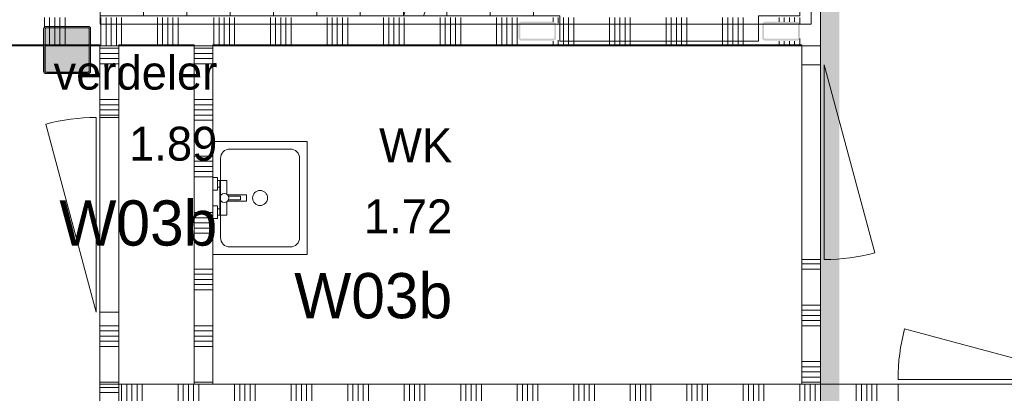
# Model space of a CAD drawing. Header units: millimetres. Extents: x -850 to 154668, y -25041 to 71030.
# Tile 53 of 211: x 45359 to 50585, y 19441 to 21424. Entities that reach past the tile are written whole.
import ezdxf
from ezdxf.enums import TextEntityAlignment as Align

# ---------------------------------------------------------------- set-up
doc = ezdxf.new("R2010")
doc.units = ezdxf.units.MM
doc.header["$MEASUREMENT"] = 0
doc.linetypes.add('_ .', pattern=[380, 180, -100, 0, -100])
doc.linetypes.add('B0701', pattern=[234.119993, 155.999994, -78.119999])
for name, color, linetype in [('74 Sanitair', 7, 'Continuous'), ('Info Wandafwerking aanduiding', 7, 'Continuous'), ('Info Wandafwerking aanduiding Doorsnede-arcering', 7, 'Continuous'), ('New_22 NC Binnenwanden', 7, 'Continuous'), ('New_22 NC Binnenwanden Deuren', 7, 'Continuous'), ('New_22 NC Binnenwanden Doorsnede-arcering', 7, 'Continuous'), ('New_23 Vloeren', 7, 'Continuous'), ('New_24 Trappen', 7, 'Continuous'), ('New_Z Ruimtefuncties', 7, 'Continuous'), ('New_Z Ruimtefuncties Zone omranding', 7, 'Continuous'), ('New_Z Ruimtefuncties Zone tekst', 7, 'Continuous'), ('S-COLS-____-OTLN.RVT S', 7, 'Continuous'), ('S-COLS-____-OTLN.RVT S 2D arcering', 7, 'Continuous'), ('S-COLS-____-OTLN.RVT S Doorsnede-arcering', 7, 'Continuous')]:
    doc.layers.add(name, color=color, linetype=linetype)
doc.styles.add('GENERATED_STYLE_1', font='txt')
doc.styles.add('GENERATED_STYLE_2', font='txt')
doc.linetypes.add('Regenwater', pattern='A,0,[1,UO-721 _wandafwerkingen 1e verdieping_2022-06-211.Shx,S=11.404762,R=0,X=0,Y=0.005006],-1499.5,0', length=1499.5)

# ---------------------------------------------------------------- blocks, each defined once
blk = doc.blocks.new('Slab_4_2', base_point=(42240, 24215))
at = {"layer": 'New_23 Vloeren', "color": 1, "linetype": 'Continuous', "lineweight": 0, "flags": 128}
blk.add_lwpolyline([(73125, 1975.4), (61760, 1975.4), (61760, 0), (45460.8, 0), (45460.8, 6520), (44275, 6520), (44275, 22415), (42240, 22415), (42240, 24215), (45785, 24215), (45785, 24035), (45785.9, 24035), (45785.9, 22795.4), (45875.9, 22795.4), (45875.9, 22645), (45785.9, 22645), (45785.9, 21400), (49560, 21400), (49560, 23250, 0.378329), (48662.8, 24261.4), (47275.4, 24261.4), (47275.4, 26285)], format="xyb", dxfattribs=at)
blk = doc.blocks.new('Stair_6_2')
at = {"layer": 'New_24 Trappen', "color": 7, "linetype": 'B0701', "lineweight": 0}
for p, q in [((48225.9, 23995), (48225.9, 24130)), ((48225.9, 24130), (49119.6, 24130)), ((49119.6, 24130), (49119.6, 23995)), ((45785.9, 22795.4), (45785.9, 23995)), ((45785.9, 23995), (46015.9, 23995)), ((46015.9, 22795.4), (46015.9, 23995)), ((46015.9, 23995), (46245.9, 23995)), ((46015.9, 23995), (46015.9, 22795.4)), ((46245.9, 22795.5), (46245.9, 23995)), ((46245.9, 23995), (46475.9, 23995)), ((46245.9, 23995), (46245.9, 22795.5)), ((46475.9, 22795.5), (46475.9, 23995)), ((46475.9, 23995), (46705.9, 23995)), ((46475.9, 23995), (46475.9, 22795.5)), ((46705.9, 22795.5), (46705.9, 23995)), ((46705.9, 23995), (46935.9, 23995)), ((46705.9, 23995), (46705.9, 22795.5)), ((46935.9, 22795.5), (46935.9, 23995)), ((46935.9, 23995), (47165.9, 23995)), ((46935.9, 23995), (46935.9, 22795.5)), ((47165.9, 22795.5), (47165.9, 23995)), ((47165.9, 23995), (47395.9, 23995)), ((47165.9, 23995), (47165.9, 22795.5)), ((47395.9, 22795.5), (47395.9, 23995)), ((47395.9, 23995), (47625.9, 23995)), ((47395.9, 23995), (47395.9, 22795.5)), ((47625.9, 22795.5), (47625.9, 23995)), ((47625.9, 23995), (47855.9, 23995)), ((47625.9, 23995), (47625.9, 22795.5)), ((47855.9, 22795.5), (47855.9, 23995)), ((47855.9, 23995), (48085.9, 23995)), ((47855.9, 23995), (47855.9, 22795.5)), ((48085.9, 22795.5), (48085.9, 23995)), ((48085.9, 23995), (48225.9, 23995)), ((48085.9, 23995), (48085.9, 22795.5)), ((46035.9, 23645.5), (45785.9, 23395.4)), ((46015.9, 23395.4), (45785.9, 23395.4)), ((45785.9, 23395.4), (46035.9, 23145.5)), ((48085.9, 23395.5), (46015.9, 23395.4)), ((48825.9, 23395.5), (48085.9, 23395.5)), ((48825.9, 22045), (48825.9, 23395.5)), ((49500, 23215), (49500, 21445)), ((46015.9, 22795.4), (45785.9, 22795.4)), ((46245.9, 22795.5), (46015.9, 22795.4)), ((46475.9, 22795.5), (46245.9, 22795.5)), ((46705.9, 22795.5), (46475.9, 22795.5)), ((46935.9, 22795.5), (46705.9, 22795.5)), ((47165.9, 22795.5), (46935.9, 22795.5)), ((47395.9, 22795.5), (47165.9, 22795.5)), ((47625.9, 22795.5), (47395.9, 22795.5)), ((47855.9, 22795.5), (47625.9, 22795.5)), ((48085.9, 22795.5), (47855.9, 22795.5)), ((48225.9, 22795.5), (48085.9, 22795.5)), ((48225.9, 22645), (48225.9, 22795.5)), ((47395.9, 21445), (47855.9, 22645)), ((47503, 21445), (47963, 22645)), ((47963, 22645), (48085.9, 22645)), ((48085.9, 22645), (48085.9, 21445)), ((48085.9, 21445), (48085.9, 22645)), ((48085.9, 22645), (48225.9, 22645)), ((47855.9, 22365.6), (47855.9, 21445)), ((47855.9, 21445), (47855.9, 22365.6)), ((47733, 22045), (48085.9, 22045)), ((48085.9, 22045), (48825.9, 22045)), ((47625.9, 21765.6), (47625.9, 21445)), ((47625.9, 21445), (47625.9, 21765.6)), ((47625.9, 21445), (47503, 21445)), ((47855.9, 21445), (47625.9, 21445)), ((48085.9, 21445), (47855.9, 21445)), ((48225.8, 21445), (48085.9, 21445)), ((48225.8, 21310), (48225.8, 21445)), ((49500, 21445), (49280, 21445)), ((49280, 21445), (49280, 21310)), ((49280, 21310), (48225.8, 21310))]:
    blk.add_line(p, q, dxfattribs=at)
at = {"layer": 'New_24 Trappen', "color": 7, "linetype": 'Continuous', "lineweight": 0}
for p, q in [((45785.9, 21445), (45785.9, 22645)), ((45785.9, 22645), (47855.9, 22645)), ((45785.9, 21445), (45785.9, 22645)), ((45785.9, 22645), (46015.9, 22645)), ((46015.9, 22645), (46015.9, 21445)), ((46015.9, 21445), (46015.9, 22645)), ((46015.9, 22645), (46245.9, 22645)), ((46245.9, 22645), (46245.9, 21445)), ((46245.9, 21445), (46245.9, 22645)), ((46245.9, 22645), (46475.9, 22645)), ((46475.9, 22645), (46475.9, 21445)), ((46475.9, 21445), (46475.9, 22645)), ((46475.9, 22645), (46705.9, 22645)), ((46705.9, 22645), (46705.9, 21445)), ((46705.9, 21445), (46705.9, 22645)), ((46705.9, 22645), (46935.9, 22645)), ((46935.9, 22645), (46935.9, 21445)), ((46935.9, 21445), (46935.9, 22645)), ((46935.9, 22645), (47165.9, 22645)), ((47165.9, 22645), (47165.9, 21445)), ((47165.9, 21445), (47165.9, 22645)), ((47165.9, 22645), (47395.9, 22645)), ((47395.9, 22645), (47395.9, 21445)), ((47395.9, 21445), (47395.9, 22645)), ((47395.9, 22645), (47625.9, 22645)), ((47625.9, 22645), (47625.9, 22045)), ((47625.9, 22045), (47625.9, 22645)), ((47625.9, 22645), (47855.9, 22645)), ((47625.9, 22045), (47375.9, 22295)), ((45785.9, 22045), (46015.9, 22045)), ((46015.9, 22045), (47625.9, 22045)), ((47375.9, 21795), (47625.9, 22045)), ((47395.9, 21445), (45785.9, 21445)), ((46015.9, 21445), (45785.9, 21445)), ((46245.9, 21445), (46015.9, 21445)), ((46475.9, 21445), (46245.9, 21445)), ((46705.9, 21445), (46475.9, 21445)), ((46935.9, 21445), (46705.9, 21445)), ((47165.9, 21445), (46935.9, 21445)), ((47395.9, 21445), (47165.9, 21445))]:
    blk.add_line(p, q, dxfattribs=at)
at = {"layer": 'New_24 Trappen', "color": 7, "linetype": 'B0701', "lineweight": 0}
for centre, radius, start, end in [((48510.1, 23215), 989.9, 0, 51.9947), ((47733, 22045), 75, 89.9976, 269.9976), ((47733, 22045), 75, 269.9976, 89.9976)]:
    blk.add_arc(centre, radius, start, end, dxfattribs=at)
at = {"layer": 'New_24 Trappen', "color": 7, "linetype": 'Continuous', "lineweight": 0}
for start, end in [(89.9976, 269.9976), (269.9976, 89.9976)]:
    blk.add_arc((45785.9, 22045), 75, start, end, dxfattribs=at)
blk = doc.blocks.new('Stair_9_2')
at = {"layer": 'New_24 Trappen', "color": 7, "linetype": 'Continuous', "lineweight": 0}
for p, q in [((48225.9, 23995), (48225.8, 24130)), ((48225.8, 24130), (48876.4, 24130)), ((48225.9, 23995), (48225.8, 24130)), ((48225.8, 24130), (48876.4, 24130)), ((48876.4, 24130), (48876.4, 23995)), ((48876.4, 24130), (48876.4, 23995)), ((45785.9, 22795.6), (45785.9, 23995.1)), ((45785.9, 23995.1), (48085.9, 23995)), ((45785.9, 22795.6), (45785.9, 23995.1)), ((45785.9, 23995.1), (46015.9, 23995.1)), ((46015.9, 22795.6), (46015.9, 23995.1)), ((46015.9, 23995.1), (46245.9, 23995.1)), ((46015.9, 23995.1), (46015.9, 22795.6)), ((46245.9, 22795.5), (46245.9, 23995.1)), ((46245.9, 23995.1), (46475.9, 23995.1)), ((46245.9, 23995.1), (46245.9, 22795.5)), ((46475.9, 22795.5), (46475.9, 23995.1)), ((46475.9, 23995.1), (46705.9, 23995.1)), ((46475.9, 23995.1), (46475.9, 22795.5)), ((46705.9, 22795.5), (46705.9, 23995.1)), ((46705.9, 23995.1), (46935.9, 23995.1)), ((46705.9, 23995.1), (46705.9, 22795.5)), ((46935.9, 22795.5), (46935.9, 23995.1)), ((46935.9, 23995.1), (47165.9, 23995.1)), ((46935.9, 23995.1), (46935.9, 22795.5)), ((47165.9, 22795.5), (47165.9, 23995.1)), ((47165.9, 23995.1), (47395.9, 23995)), ((47165.9, 23995.1), (47165.9, 22795.5)), ((47395.9, 22795.5), (47395.9, 23995)), ((47395.9, 23995), (47625.9, 23995)), ((47395.9, 23995), (47395.9, 22795.5)), ((47625.9, 22795.5), (47625.9, 23995)), ((47625.9, 23995), (47855.9, 23995)), ((47625.9, 23995), (47625.9, 22795.5)), ((47855.9, 22795.5), (47855.9, 23995)), ((47855.9, 23995), (48085.9, 23995)), ((47855.9, 23995), (47855.9, 22795.5)), ((48085.9, 23995), (48225.9, 23995)), ((48085.9, 23995), (48085.9, 22795.5)), ((48085.9, 22795.5), (48085.9, 23995)), ((48085.9, 23995), (48225.9, 23995)), ((48085.9, 23995), (48085.9, 22795.5)), ((48876.4, 23995), (49119.6, 23995)), ((48876.4, 23995), (49119.6, 23995)), ((46035.9, 23645.6), (45785.9, 23395.6)), ((46015.9, 23395.6), (45785.9, 23395.6)), ((45785.9, 23395.6), (46035.9, 23145.6)), ((48085.9, 23395.5), (46015.9, 23395.6)), ((48825.9, 23395.4), (48085.9, 23395.5)), ((48825.8, 22045), (48825.9, 23395.4)), ((49500, 23215), (49500, 21445)), ((49500, 23215), (49500, 21445)), ((48085.9, 22795.5), (45785.9, 22795.6)), ((46015.9, 22795.6), (45785.9, 22795.6)), ((46245.9, 22795.5), (46015.9, 22795.6)), ((46475.9, 22795.5), (46245.9, 22795.5)), ((46705.9, 22795.5), (46475.9, 22795.5)), ((46935.9, 22795.5), (46705.9, 22795.5)), ((47165.9, 22795.5), (46935.9, 22795.5)), ((47395.9, 22795.5), (47165.9, 22795.5)), ((47625.9, 22795.5), (47395.9, 22795.5)), ((47855.9, 22795.5), (47625.9, 22795.5)), ((48085.9, 22795.5), (47855.9, 22795.5)), ((48225.9, 22795.5), (48085.9, 22795.5)), ((48225.9, 22795.5), (48085.9, 22795.5)), ((48225.9, 22645), (48225.9, 22795.5)), ((48225.9, 22645), (48225.9, 22795.5)), ((45785.9, 21445), (45785.9, 22645)), ((45785.9, 22645), (48085.9, 22645)), ((45785.9, 21445), (45785.9, 22645)), ((45785.9, 22645), (46015.9, 22645)), ((46015.9, 22645), (46015.9, 21445)), ((46015.9, 21445), (46015.9, 22645)), ((46015.9, 22645), (46245.9, 22645)), ((46245.9, 22645), (46245.9, 21445)), ((46245.9, 21445), (46245.9, 22645)), ((46245.9, 22645), (46475.9, 22645)), ((46475.9, 22645), (46475.9, 21445)), ((46475.9, 21445), (46475.9, 22645)), ((46475.9, 22645), (46705.9, 22645)), ((46705.9, 22645), (46705.9, 21445)), ((46705.9, 21445), (46705.9, 22645)), ((46705.9, 22645), (46935.9, 22645)), ((46935.9, 22645), (46935.9, 21445)), ((46935.9, 21445), (46935.9, 22645)), ((46935.9, 22645), (47165.9, 22645)), ((47165.9, 22645), (47165.9, 21445)), ((47165.9, 21445), (47165.9, 22645)), ((47165.9, 22645), (47395.9, 22645)), ((47395.9, 22645), (47395.9, 21445)), ((47395.9, 21445), (47395.9, 22645)), ((47395.9, 22645), (47625.9, 22645)), ((47625.9, 22645), (47625.9, 21445)), ((47625.9, 21445), (47625.9, 22645)), ((47625.9, 22645), (47855.9, 22645)), ((47855.9, 22645), (47855.9, 21445)), ((47855.9, 21445), (47855.9, 22645)), ((47855.9, 22645), (48085.9, 22645)), ((48085.9, 22645), (48225.9, 22645)), ((48085.9, 21445), (48085.9, 22645)), ((48085.9, 22645), (48085.9, 21445)), ((48085.9, 21445), (48085.9, 22645)), ((48085.9, 22645), (48225.9, 22645)), ((45785.9, 22045), (46015.9, 22045)), ((46015.9, 22045), (48085.9, 22045)), ((48085.9, 22045), (48825.8, 22045)), ((48085.9, 21445), (45785.9, 21445)), ((46015.9, 21445), (45785.9, 21445)), ((46245.9, 21445), (46015.9, 21445)), ((46475.9, 21445), (46245.9, 21445)), ((46705.9, 21445), (46475.9, 21445)), ((46935.9, 21445), (46705.9, 21445)), ((47165.9, 21445), (46935.9, 21445)), ((47395.9, 21445), (47165.9, 21445)), ((47625.9, 21445), (47395.9, 21445)), ((47855.9, 21445), (47625.9, 21445)), ((48085.9, 21445), (47855.9, 21445)), ((48225.8, 21445), (48085.9, 21445)), ((48225.8, 21445), (48085.9, 21445)), ((48225.8, 21310), (48225.8, 21445)), ((48225.8, 21310), (48225.8, 21445)), ((49500, 21445), (49280, 21445)), ((49280, 21445), (49280, 21310)), ((49500, 21445), (49280, 21445)), ((49280, 21445), (49280, 21310)), ((49280, 21310), (48225.8, 21310)), ((49280, 21310), (48225.8, 21310))]:
    blk.add_line(p, q, dxfattribs=at)
for centre, radius, start, end in [((48510.1, 23215), 989.9, 0, 51.9947), ((48510.1, 23215), 989.9, 0, 51.9947), ((45785.9, 22045), 75, 89.9976, 269.9976), ((45785.9, 22045), 75, 269.9976, 89.9976)]:
    blk.add_arc(centre, radius, start, end, dxfattribs=at)
blk = doc.blocks.new('*X1271')
at = {"layer": 'New_22 NC Binnenwanden Doorsnede-arcering', "color": 254, "linetype": 'Continuous', "lineweight": 0, "true_color": 0xe9ebeb}
for p, q in [((45490.3, 21398.3), (45490.3, 21435)), ((45517.7, 21398.3), (45517.7, 21435)), ((45545.1, 21398.3), (45545.1, 21435)), ((45572.6, 21398.3), (45572.6, 21435)), ((45600, 21398.3), (45600, 21435)), ((45790.3, 21398.3), (45790.3, 21435)), ((45817.7, 21398.3), (45817.7, 21435)), ((45845.1, 21398.3), (45845.1, 21435)), ((45872.6, 21398.3), (45872.6, 21435)), ((45900, 21398.3), (45900, 21435)), ((46090.3, 21398.3), (46090.3, 21435)), ((46117.7, 21398.3), (46117.7, 21435)), ((46145.1, 21398.3), (46145.1, 21435)), ((46172.6, 21398.3), (46172.6, 21435)), ((46200, 21398.3), (46200, 21435)), ((46390.3, 21398.3), (46390.3, 21435)), ((46417.7, 21398.3), (46417.7, 21435)), ((46445.1, 21398.3), (46445.1, 21435)), ((46472.6, 21398.3), (46472.6, 21435)), ((46500, 21398.3), (46500, 21435)), ((46690.3, 21398.3), (46690.3, 21435)), ((46717.7, 21398.3), (46717.7, 21435)), ((46745.1, 21398.3), (46745.1, 21435)), ((46772.6, 21398.3), (46772.6, 21435)), ((46800, 21398.3), (46800, 21435)), ((46990.3, 21398.3), (46990.3, 21435)), ((47017.7, 21398.3), (47017.7, 21435)), ((47045.1, 21398.3), (47045.1, 21435)), ((47072.6, 21398.3), (47072.6, 21435)), ((47100, 21398.3), (47100, 21435)), ((47290.3, 21398.3), (47290.3, 21435)), ((47317.7, 21398.3), (47317.7, 21435)), ((47345.1, 21398.3), (47345.1, 21435)), ((47372.6, 21398.3), (47372.6, 21435)), ((47400, 21398.3), (47400, 21435)), ((47590.3, 21398.3), (47590.3, 21435)), ((47617.7, 21398.3), (47617.7, 21435)), ((47645.1, 21398.3), (47645.1, 21435)), ((47672.6, 21398.3), (47672.6, 21435)), ((47700, 21398.3), (47700, 21435)), ((47890.3, 21398.3), (47890.3, 21435)), ((47917.7, 21398.3), (47917.7, 21435)), ((47945.1, 21398.3), (47945.1, 21435)), ((47972.6, 21398.3), (47972.6, 21435)), ((48000, 21398.3), (48000, 21435)), ((48190.3, 21413), (48190.3, 21435)), ((48217.7, 21405), (48217.7, 21435)), ((48245.1, 21398.3), (48245.1, 21435)), ((48272.6, 21398.3), (48272.6, 21435)), ((48300, 21398.3), (48300, 21435)), ((48490.3, 21398.3), (48490.3, 21435)), ((48517.7, 21398.3), (48517.7, 21435)), ((48545.1, 21398.3), (48545.1, 21435)), ((48572.6, 21398.3), (48572.6, 21435)), ((48600, 21398.3), (48600, 21435)), ((48790.3, 21398.3), (48790.3, 21435)), ((48817.7, 21398.3), (48817.7, 21435)), ((48845.1, 21398.3), (48845.1, 21435)), ((48872.6, 21398.3), (48872.6, 21435)), ((48900, 21398.3), (48900, 21435)), ((49090.3, 21398.3), (49090.3, 21435)), ((49117.7, 21398.3), (49117.7, 21435)), ((49145.1, 21398.3), (49145.1, 21435)), ((49172.6, 21398.3), (49172.6, 21435)), ((49200, 21398.3), (49200, 21435)), ((49390.3, 21413), (49390.3, 21435)), ((49417.7, 21413), (49417.7, 21435)), ((49445.1, 21413), (49445.1, 21435)), ((49472.6, 21413), (49472.6, 21435)), ((49500, 21399.2), (49500, 21435)), ((45490.3, 21380.6), (45490.3, 21398.3)), ((45517.7, 21385), (45517.7, 21398.3)), ((45545.1, 21385), (45545.1, 21398.3)), ((45572.6, 21385), (45572.6, 21398.3)), ((45600, 21385), (45600, 21398.3)), ((45790.3, 21285), (45790.3, 21398.3)), ((45817.7, 21285), (45817.7, 21398.3)), ((45845.1, 21285), (45845.1, 21398.3)), ((45872.6, 21285), (45872.6, 21398.3)), ((45900, 21285), (45900, 21398.3)), ((46090.3, 21285), (46090.3, 21398.3)), ((46117.7, 21285), (46117.7, 21398.3)), ((46145.1, 21285), (46145.1, 21398.3)), ((46172.6, 21285), (46172.6, 21398.3)), ((46200, 21285), (46200, 21398.3)), ((46390.3, 21285), (46390.3, 21398.3)), ((46417.7, 21285), (46417.7, 21398.3)), ((46445.1, 21285), (46445.1, 21398.3)), ((46472.6, 21285), (46472.6, 21398.3)), ((46500, 21285), (46500, 21398.3)), ((46690.3, 21285), (46690.3, 21398.3)), ((46717.7, 21285), (46717.7, 21398.3)), ((46745.1, 21285), (46745.1, 21398.3)), ((46772.6, 21285), (46772.6, 21398.3)), ((46800, 21285), (46800, 21398.3)), ((46990.3, 21285), (46990.3, 21398.3)), ((47017.7, 21285), (47017.7, 21398.3)), ((47045.1, 21285), (47045.1, 21398.3)), ((47072.6, 21285), (47072.6, 21398.3)), ((47100, 21285), (47100, 21398.3)), ((47290.3, 21285), (47290.3, 21398.3)), ((47317.7, 21285), (47317.7, 21398.3)), ((47345.1, 21285), (47345.1, 21398.3)), ((47372.6, 21285), (47372.6, 21398.3)), ((47400, 21285), (47400, 21398.3)), ((47590.3, 21285), (47590.3, 21398.3)), ((47617.7, 21285), (47617.7, 21398.3)), ((47645.1, 21285), (47645.1, 21398.3)), ((47672.6, 21285), (47672.6, 21398.3)), ((47700, 21285), (47700, 21398.3)), ((47890.3, 21285), (47890.3, 21398.3)), ((47917.7, 21285), (47917.7, 21398.3)), ((47945.1, 21285), (47945.1, 21398.3)), ((47972.6, 21285), (47972.6, 21398.3)), ((48000, 21285), (48000, 21398.3)), ((48245.1, 21285), (48245.1, 21398.3)), ((48272.6, 21285), (48272.6, 21398.3)), ((48300, 21285), (48300, 21398.3)), ((48490.3, 21285), (48490.3, 21398.3)), ((48517.7, 21285), (48517.7, 21398.3)), ((48545.1, 21285), (48545.1, 21398.3)), ((48572.6, 21285), (48572.6, 21398.3)), ((48600, 21285), (48600, 21398.3)), ((48790.3, 21285), (48790.3, 21398.3)), ((48817.7, 21285), (48817.7, 21398.3)), ((48845.1, 21285), (48845.1, 21398.3)), ((48872.6, 21285), (48872.6, 21398.3)), ((48900, 21285), (48900, 21398.3)), ((49090.3, 21285), (49090.3, 21398.3)), ((49117.7, 21285), (49117.7, 21398.3)), ((49145.1, 21285), (49145.1, 21398.3)), ((49172.6, 21285), (49172.6, 21398.3)), ((49200, 21285), (49200, 21398.3)), ((49500, 21285), (49500, 21325)), ((48190.3, 21285), (48190.3, 21310)), ((48217.7, 21285), (48217.7, 21315)), ((49390.3, 21285), (49390.3, 21310)), ((49417.7, 21285), (49417.7, 21310)), ((49445.1, 21285), (49445.1, 21310)), ((49472.6, 21285), (49472.6, 21310))]:
    blk.add_line(p, q, dxfattribs=at)
blk = doc.blocks.new('*X1272')
at = {"layer": 'New_22 NC Binnenwanden Doorsnede-arcering', "color": 254, "linetype": 'Continuous', "lineweight": 0, "true_color": 0xe9ebeb}
for p, q in [((45517.7, 21285), (45517.7, 21377)), ((45545.1, 21285), (45545.1, 21377)), ((45572.6, 21285), (45572.6, 21377)), ((45600, 21285), (45600, 21377))]:
    blk.add_line(p, q, dxfattribs=at)
blk = doc.blocks.new('Wall_182_2', base_point=(43925, 21435))
at = {"layer": 'New_22 NC Binnenwanden', "color": 8, "linetype": 'Continuous', "lineweight": 0, "true_color": 0x778488, "flags": 128}
for points in [[(49610, 21285), (49610, 21435)], [(45319, 21285), (45485, 21285)], [(45493, 21285), (45727, 21285)], [(45735, 21285), (49610, 21285)]]:
    blk.add_lwpolyline(points, dxfattribs=at)
at = {"layer": 'New_22 NC Binnenwanden', "color": 8, "lineweight": 0, "true_color": 0x778488}
for name in ['*X1271', '*X1272']:
    blk.add_blockref(name, (0, 0), dxfattribs=at)
blk = doc.blocks.new('*X1469')
at = {"layer": 'New_22 NC Binnenwanden Doorsnede-arcering', "color": 254, "linetype": 'Continuous', "lineweight": 0, "true_color": 0xe9ebeb}
for p, q in [((46363, 21272.6), (46285, 21272.6)), ((46385, 21272.6), (46363, 21272.6)), ((46363, 21245.1), (46285, 21245.1)), ((46385, 21245.1), (46363, 21245.1)), ((46363, 21217.7), (46285, 21217.7)), ((46363, 21190.3), (46285, 21190.3)), ((46385, 21217.7), (46363, 21217.7)), ((46385, 21190.3), (46363, 21190.3)), ((46363, 21000), (46285, 21000)), ((46363, 20972.6), (46285, 20972.6)), ((46385, 21000), (46363, 21000)), ((46385, 20972.6), (46363, 20972.6)), ((46363, 20945.1), (46285, 20945.1)), ((46363, 20917.7), (46285, 20917.7)), ((46385, 20945.1), (46363, 20945.1)), ((46385, 20917.7), (46363, 20917.7)), ((46363, 20890.3), (46285, 20890.3)), ((46385, 20890.3), (46363, 20890.3)), ((46363, 20700), (46285, 20700)), ((46385, 20700), (46363, 20700)), ((46363, 20672.6), (46285, 20672.6)), ((46363, 20645.1), (46285, 20645.1)), ((46385, 20672.6), (46363, 20672.6)), ((46385, 20645.1), (46363, 20645.1)), ((46363, 20617.7), (46285, 20617.7)), ((46385, 20617.7), (46363, 20617.7)), ((46363, 20590.3), (46285, 20590.3)), ((46385, 20590.3), (46363, 20590.3)), ((46363, 20400), (46285, 20400)), ((46385, 20400), (46363, 20400)), ((46363, 20372.6), (46285, 20372.6)), ((46363, 20345.1), (46285, 20345.1)), ((46385, 20372.6), (46363, 20372.6)), ((46385, 20345.1), (46363, 20345.1)), ((46363, 20317.7), (46285, 20317.7)), ((46363, 20290.3), (46285, 20290.3)), ((46385, 20317.7), (46363, 20317.7)), ((46385, 20290.3), (46363, 20290.3)), ((46363, 20100), (46285, 20100)), ((46363, 20072.6), (46285, 20072.6)), ((46385, 20100), (46363, 20100)), ((46385, 20072.6), (46363, 20072.6)), ((46363, 20045.1), (46285, 20045.1)), ((46363, 20017.7), (46285, 20017.7)), ((46385, 20045.1), (46363, 20045.1)), ((46385, 20017.7), (46363, 20017.7)), ((46363, 19990.3), (46285, 19990.3)), ((46385, 19990.3), (46363, 19990.3)), ((46363, 19800), (46285, 19800)), ((46363, 19772.6), (46285, 19772.6)), ((46385, 19800), (46363, 19800)), ((46385, 19772.6), (46363, 19772.6)), ((46363, 19745.1), (46285, 19745.1)), ((46363, 19717.7), (46285, 19717.7)), ((46385, 19745.1), (46363, 19745.1)), ((46385, 19717.7), (46363, 19717.7)), ((46363, 19690.3), (46285, 19690.3)), ((46385, 19690.3), (46363, 19690.3)), ((46363, 19500), (46285, 19500)), ((46385, 19500), (46363, 19500))]:
    blk.add_line(p, q, dxfattribs=at)
blk = doc.blocks.new('Wall_237_2', base_point=(46285, 19390))
at = {"layer": 'New_22 NC Binnenwanden', "color": 8, "linetype": 'Continuous', "lineweight": 0, "true_color": 0x778488, "flags": 128}
for points in [[(46285, 21284.9), (46385, 21284.9)], [(46285, 21284.9), (46285, 19490)], [(46385, 19490), (46385, 21284.9)], [(46285, 19490), (46385, 19490)]]:
    blk.add_lwpolyline(points, dxfattribs=at)
at = {"layer": 'New_22 NC Binnenwanden', "color": 8, "lineweight": 0, "true_color": 0x778488}
blk.add_blockref('*X1469', (0, 0), dxfattribs=at)
blk = doc.blocks.new('Wall_359_2', base_point=(49610.3, 8145.1))
at = {"layer": 'Info Wandafwerking aanduiding Doorsnede-arcering', "linetype": 'Continuous', "lineweight": 0}
blk.add_hatch(color=1, dxfattribs=at).paths.add_polyline_path([(49710.3, 8245.1), (49710, 23215), (49610, 23215), (49610.3, 8245.1)])
blk = doc.blocks.new('Column_27_2', base_point=(48106.4, 21363))
at = {"layer": 'S-COLS-____-OTLN.RVT S Doorsnede-arcering', "linetype": 'Continuous', "lineweight": 0, "true_color": 0x778488}
h = blk.add_hatch(color=8, dxfattribs=at)
h.paths.add_polyline_path([(48006.4, 21328, 0.414214), (48021.4, 21313), (48191.4, 21313, 0.414214), (48206.4, 21328), (48206.4, 21398, 0.414214), (48191.4, 21413), (48021.4, 21413, 0.414214), (48006.4, 21398)])
h.paths.add_polyline_path([(48191.4, 21323), (48021.4, 21323, -0.414214), (48016.4, 21328), (48016.4, 21398, -0.414214), (48021.4, 21403), (48191.4, 21403, -0.414214), (48196.4, 21398), (48196.4, 21328, -0.414214)], flags=0)
blk = doc.blocks.new('Column_28_2', base_point=(49400.5, 21363))
at = {"layer": 'S-COLS-____-OTLN.RVT S Doorsnede-arcering', "linetype": 'Continuous', "lineweight": 0, "true_color": 0x778488}
h = blk.add_hatch(color=8, dxfattribs=at)
h.paths.add_polyline_path([(49300.5, 21328, 0.414214), (49315.5, 21313), (49485.5, 21313, 0.414214), (49500.5, 21328), (49500.5, 21398, 0.414214), (49485.5, 21413), (49315.5, 21413, 0.414214), (49300.5, 21398)])
h.paths.add_polyline_path([(49485.5, 21323), (49315.5, 21323, -0.414214), (49310.5, 21328), (49310.5, 21398, -0.414214), (49315.5, 21403), (49485.5, 21403, -0.414214), (49490.5, 21398), (49490.5, 21328, -0.414214)], flags=0)
blk = doc.blocks.new('Ceiling Editor INT_v2.01')
at = {"color": 1, "linetype": 'Continuous', "lineweight": 0}
for p, q in [((234, 147), (0, 147)), ((0, 147), (0, 8)), ((234, 8), (234, 147)), ((0, 8), (2.3, 2.3)), ((2.3, 2.3), (8, 0)), ((8, 0), (226, 0)), ((226, 0), (231.7, 2.3)), ((231.7, 2.3), (234, 8))]:
    blk.add_line(p, q, dxfattribs=at)
at = {"color": 253, "linetype": '_ .', "lineweight": 0, "true_color": 0x99a3a6}
blk.add_line((8, 0), (226, 0), dxfattribs=at)
blk = doc.blocks.new('Column 319[157]_2', base_point=(0.5, 3))
at = {"layer": 'S-COLS-____-OTLN.RVT S 2D arcering', "linetype": 'Continuous', "lineweight": 0, "true_color": 0x778488}
h = blk.add_hatch(color=8, dxfattribs=at)
h.paths.add_polyline_path([(45485.5, 21151), (45486.5, 21146), (45489.3, 21141.8), (45493.5, 21138.9), (45498.5, 21138), (45722.5, 21138), (45727.5, 21138.9), (45731.7, 21141.8), (45734.5, 21146), (45735.5, 21151), (45735.5, 21375), (45734.5, 21379.9), (45731.7, 21384.1), (45727.5, 21387), (45722.5, 21388), (45498.5, 21388), (45493.5, 21387), (45489.3, 21384.1), (45486.5, 21379.9), (45485.5, 21375)])
h.paths.add_polyline_path([(45722.5, 21146), (45498.5, 21146), (45496.6, 21146.3), (45495, 21147.4), (45493.9, 21149), (45493.5, 21151), (45493.5, 21375), (45493.9, 21376.9), (45495, 21378.5), (45496.6, 21379.6), (45498.5, 21380), (45722.5, 21380), (45724.4, 21379.6), (45726.1, 21378.5), (45727.1, 21376.9), (45727.5, 21375), (45727.5, 21151), (45727.1, 21149), (45726.1, 21147.4), (45724.4, 21146.3)], flags=0)
blk.add_hatch(color=8, dxfattribs=at).paths.add_polyline_path([(45722.5, 21380), (45498.5, 21380), (45496.6, 21379.6), (45495, 21378.5), (45493.9, 21376.9), (45493.5, 21375), (45493.5, 21151), (45493.9, 21149), (45495, 21147.4), (45496.6, 21146.3), (45498.5, 21146), (45722.5, 21146), (45724.4, 21146.3), (45726.1, 21147.4), (45727.1, 21149), (45727.5, 21151), (45727.5, 21375), (45727.1, 21376.9), (45726.1, 21378.5), (45724.4, 21379.6)])
at = {"layer": 'S-COLS-____-OTLN.RVT S', "color": 1, "linetype": 'Continuous', "lineweight": 0}
for p, q in [((45486.5, 21379.9), (45485.5, 21375)), ((45489.3, 21384.1), (45486.5, 21379.9)), ((45493.5, 21387), (45489.3, 21384.1)), ((45498.5, 21388), (45493.5, 21387)), ((45493.5, 21375), (45493.9, 21376.9)), ((45493.9, 21376.9), (45495, 21378.5)), ((45495, 21378.5), (45496.6, 21379.6)), ((45496.6, 21379.6), (45498.5, 21380)), ((45722.5, 21388), (45498.5, 21388)), ((45498.5, 21380), (45722.5, 21380)), ((45727.5, 21387), (45722.5, 21388)), ((45722.5, 21380), (45724.4, 21379.6)), ((45724.4, 21379.6), (45726.1, 21378.5)), ((45726.1, 21378.5), (45727.1, 21376.9)), ((45727.1, 21376.9), (45727.5, 21375)), ((45731.7, 21384.1), (45727.5, 21387)), ((45734.5, 21379.9), (45731.7, 21384.1)), ((45735.5, 21375), (45734.5, 21379.9)), ((45485.5, 21375), (45485.5, 21151)), ((45493.5, 21151), (45493.5, 21375)), ((45727.5, 21375), (45727.5, 21151)), ((45735.5, 21151), (45735.5, 21375)), ((45485.5, 21151), (45486.5, 21146)), ((45486.5, 21146), (45489.3, 21141.8)), ((45489.3, 21141.8), (45493.5, 21138.9)), ((45493.9, 21149), (45493.5, 21151)), ((45493.5, 21138.9), (45498.5, 21138)), ((45495, 21147.4), (45493.9, 21149)), ((45496.6, 21146.3), (45495, 21147.4)), ((45498.5, 21146), (45496.6, 21146.3)), ((45722.5, 21146), (45498.5, 21146)), ((45498.5, 21138), (45722.5, 21138)), ((45724.4, 21146.3), (45722.5, 21146)), ((45722.5, 21138), (45727.5, 21138.9)), ((45726.1, 21147.4), (45724.4, 21146.3)), ((45727.1, 21149), (45726.1, 21147.4)), ((45727.5, 21151), (45727.1, 21149)), ((45727.5, 21138.9), (45731.7, 21141.8)), ((45731.7, 21141.8), (45734.5, 21146)), ((45734.5, 21146), (45735.5, 21151))]:
    blk.add_line(p, q, dxfattribs=at)
blk = doc.blocks.new('Uitstortgootsteen 22')
at = {"layer": '74 Sanitair', "color": 1, "linetype": 'Continuous', "lineweight": 0}
for p, q in [((300, 0), (-300, 0)), ((-300, 0), (-300, -500)), ((-41, 0), (-109, 0)), ((-109, 0), (-109, -24)), ((-41, -24), (-41, 0)), ((109, 0), (41, 0)), ((41, 0), (41, -24)), ((109, -24), (109, 0)), ((300, -500), (300, 0)), ((-210, -40), (210, -40)), ((-109, -24), (-92, -24)), ((-92, -24), (-92, -73)), ((-58, -24), (-92, -24)), ((-58, -36), (-92, -36)), ((-58, -36), (-58, -24)), ((-58, -24), (-41, -24)), ((58, -36), (-58, -36)), ((41, -24), (58, -24)), ((58, -24), (58, -36)), ((58, -24), (92, -24)), ((58, -36), (92, -36)), ((92, -73), (92, -24)), ((92, -24), (109, -24)), ((-260, -410), (-260, -90)), ((-92, -73), (-20.2, -73)), ((-16.2, -77.7), (-16.2, -178.7)), ((-10, -81.8), (-10, -147)), ((10, -147), (10, -81.8)), ((16.2, -115), (16.2, -77.7)), ((20.2, -73), (92, -73)), ((260, -90), (260, -410)), ((-10, -147), (10, -147)), ((16.2, -128.3), (16.2, -115)), ((16.2, -178.7), (16.2, -128.3)), ((-16.2, -178.7), (16.2, -178.7)), ((210, -460), (-210, -460)), ((-300, -500), (300, -500))]:
    blk.add_line(p, q, dxfattribs=at)
for centre, radius in [((0, -60), 24), ((0, -250), 40)]:
    blk.add_circle(centre, radius, dxfattribs=at)
for centre, radius, start, end in [((-210, -90), 50, 90, 180), ((210, -90), 50, 0, 90), ((0, -60), 24, 212.7972, 227.5911), ((0, -60), 24, 312.4089, 327.2028), ((0, -125.4), 12, 146.4033, 213.5967), ((0, -125.4), 12, 326.4033, 33.5967), ((-210, -410), 50, 180, 270), ((210, -410), 50, 270, 0)]:
    blk.add_arc(centre, radius, start, end, dxfattribs=at)
blk = doc.blocks.new('*X2554')
at = {"layer": 'New_22 NC Binnenwanden Doorsnede-arcering', "color": 254, "linetype": 'Continuous', "lineweight": 0, "true_color": 0xe9ebeb}
for p, q in [((49800, 19490), (49800, 19390)), ((49827.4, 19490), (49827.4, 19390)), ((49854.9, 19490), (49854.9, 19390)), ((49882.3, 19490), (49882.3, 19390)), ((49909.7, 19490), (49909.7, 19390))]:
    blk.add_line(p, q, dxfattribs=at)
blk = doc.blocks.new('*X2555')
at = {"layer": 'New_22 NC Binnenwanden Doorsnede-arcering', "color": 254, "linetype": 'Continuous', "lineweight": 0, "true_color": 0xe9ebeb}
for p, q in [((51082.3, 19490), (51082.3, 19390)), ((51109.7, 19490), (51109.7, 19390)), ((51300, 19490), (51300, 19390)), ((51327.4, 19490), (51327.4, 19390)), ((51354.9, 19490), (51354.9, 19390)), ((51382.3, 19490), (51382.3, 19390)), ((51409.7, 19490), (51409.7, 19390))]:
    blk.add_line(p, q, dxfattribs=at)
blk = doc.blocks.new('D1 22')
at = {"layer": 'New_22 NC Binnenwanden Deuren', "color": 1, "linetype": 'Continuous', "lineweight": 0}
for q in [(-481.8, 267.6), (-517, 0)]:
    blk.add_line((517, 0), q, dxfattribs=at)
at = {"layer": 'New_22 NC Binnenwanden Deuren', "color": 7, "linetype": 'Continuous', "lineweight": 0}
for p, q in [((-517, -25), (-517, -125)), ((-517, -25), (-517, -125)), ((517, -25), (517, -125)), ((517, -25), (517, -125))]:
    blk.add_line(p, q, dxfattribs=at)
at = {"layer": 'New_22 NC Binnenwanden Deuren', "color": 1, "linetype": 'Continuous', "lineweight": 0}
blk.add_arc((517, 0), 1034, 165, 180, dxfattribs=at)
blk = doc.blocks.new('Wall_503_2', base_point=(51510, 19390))
at = {"layer": 'New_22 NC Binnenwanden', "color": 8, "linetype": 'Continuous', "lineweight": 0, "true_color": 0x778488}
for p, q in [((50021.3, 19490), (50021.3, 19390)), ((51055.3, 19490), (51055.3, 19390))]:
    blk.add_line(p, q, dxfattribs=at)
at = {"layer": 'New_22 NC Binnenwanden', "color": 8, "linetype": 'Continuous', "lineweight": 0, "true_color": 0x778488, "flags": 128}
for points in [[(50021.3, 19490), (49610, 19490)], [(49610, 19390), (49610, 19490)], [(51410, 19490), (51055.3, 19490)], [(51410, 19390), (51410, 19490)], [(49610, 19390), (50021.3, 19390)], [(51055.3, 19390), (51410, 19390)]]:
    blk.add_lwpolyline(points, dxfattribs=at)
at = {"layer": 'New_22 NC Binnenwanden', "color": 8, "lineweight": 0, "true_color": 0x778488}
for name in ['*X2554', '*X2555']:
    blk.add_blockref(name, (0, 0), dxfattribs=at)
at = {"layer": 'New_22 NC Binnenwanden Deuren', "color": 1, "linetype": 'Continuous', "lineweight": 0, "zscale": 1000}
blk.add_blockref('D1 22', (50538.3, 19515), dxfattribs=at)
blk = doc.blocks.new('*X2808')
at = {"layer": 'New_22 NC Binnenwanden Doorsnede-arcering', "color": 254, "linetype": 'Continuous', "lineweight": 0, "true_color": 0xe9ebeb}
for p, q in [((49510, 20127.4), (49572.7, 20127.4)), ((49572.7, 20127.4), (49610, 20127.4)), ((49510, 20100), (49572.7, 20100)), ((49572.7, 20100), (49610, 20100)), ((49510, 19909.7), (49572.7, 19909.7)), ((49510, 19882.3), (49572.7, 19882.3)), ((49572.7, 19909.7), (49610, 19909.7)), ((49572.7, 19882.3), (49610, 19882.3)), ((49510, 19854.9), (49572.7, 19854.9)), ((49510, 19827.4), (49572.7, 19827.4)), ((49572.7, 19854.9), (49610, 19854.9)), ((49572.7, 19827.4), (49610, 19827.4)), ((49510, 19800), (49572.7, 19800)), ((49572.7, 19800), (49610, 19800)), ((49510, 19609.7), (49572.7, 19609.7)), ((49572.7, 19609.7), (49610, 19609.7)), ((49510, 19582.3), (49572.7, 19582.3)), ((49510, 19554.9), (49572.7, 19554.9)), ((49572.7, 19582.3), (49610, 19582.3)), ((49572.7, 19554.9), (49610, 19554.9)), ((49510, 19527.4), (49572.7, 19527.4)), ((49510, 19500), (49572.7, 19500)), ((49572.7, 19527.4), (49610, 19527.4)), ((49572.7, 19500), (49610, 19500))]:
    blk.add_line(p, q, dxfattribs=at)
blk = doc.blocks.new('D1 22_5')
at = {"layer": 'New_22 NC Binnenwanden Deuren', "color": 1, "linetype": 'Continuous', "lineweight": 0}
for q in [(-481.8, 267.6), (-517, 0)]:
    blk.add_line((517, 0), q, dxfattribs=at)
at = {"layer": 'New_22 NC Binnenwanden Deuren', "color": 7, "linetype": 'Continuous', "lineweight": 0}
for p, q in [((-517, -20), (-517, -120)), ((-517, -20), (-517, -120)), ((517, -20), (517, -120)), ((517, -20), (517, -120))]:
    blk.add_line(p, q, dxfattribs=at)
at = {"layer": 'New_22 NC Binnenwanden Deuren', "color": 1, "linetype": 'Continuous', "lineweight": 0}
blk.add_arc((517, 0), 1034, 165, 180, dxfattribs=at)
blk = doc.blocks.new('Wall_567_2', base_point=(49610, 21435))
at = {"layer": 'New_22 NC Binnenwanden', "color": 8, "linetype": 'Continuous', "lineweight": 0, "true_color": 0x778488}
for p, q in [((49610, 21185), (49510, 21185)), ((49610, 20151), (49510, 20151))]:
    blk.add_line(p, q, dxfattribs=at)
at = {"layer": 'New_22 NC Binnenwanden', "color": 8, "linetype": 'Continuous', "lineweight": 0, "true_color": 0x778488, "flags": 128}
for points in [[(49510, 21285), (49510, 21185)], [(49610, 21285), (49510, 21285)], [(49610, 21185), (49610, 21285)], [(49510, 20151), (49510, 19490)], [(49610, 19490), (49610, 20151)], [(49610, 19490), (49510, 19490)]]:
    blk.add_lwpolyline(points, dxfattribs=at)
at = {"layer": 'New_22 NC Binnenwanden', "color": 8, "lineweight": 0, "true_color": 0x778488}
blk.add_blockref('*X2808', (0, 0), dxfattribs=at)
at = {"layer": 'New_22 NC Binnenwanden Deuren', "color": 1, "linetype": 'Continuous', "lineweight": 0, "xscale": -0.9999999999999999, "zscale": 1000, "rotation": 269.9999955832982}
blk.add_blockref('D1 22_5', (49630, 20668), dxfattribs=at)
blk = doc.blocks.new('*X2817')
at = {"layer": 'New_22 NC Binnenwanden Doorsnede-arcering', "color": 254, "linetype": 'Continuous', "lineweight": 0, "true_color": 0xe9ebeb}
for p, q in [((45900, 19490), (45900, 19390)), ((45927.4, 19490), (45927.4, 19390)), ((45954.9, 19490), (45954.9, 19390)), ((45982.3, 19490), (45982.3, 19390)), ((46009.7, 19490), (46009.7, 19390)), ((46200, 19490), (46200, 19390)), ((46227.4, 19490), (46227.4, 19390)), ((46254.9, 19490), (46254.9, 19390)), ((46282.3, 19490), (46282.3, 19390)), ((46309.7, 19490), (46309.7, 19390)), ((46500, 19490), (46500, 19390)), ((46527.4, 19490), (46527.4, 19390)), ((46554.9, 19490), (46554.9, 19390)), ((46582.3, 19490), (46582.3, 19390)), ((46609.7, 19490), (46609.7, 19390)), ((46800, 19490), (46800, 19390)), ((46827.4, 19490), (46827.4, 19390)), ((46854.9, 19490), (46854.9, 19390)), ((46882.3, 19490), (46882.3, 19390)), ((46909.7, 19490), (46909.7, 19390)), ((47100, 19490), (47100, 19390)), ((47127.4, 19490), (47127.4, 19390)), ((47154.9, 19490), (47154.9, 19390)), ((47182.3, 19490), (47182.3, 19390)), ((47209.7, 19490), (47209.7, 19390)), ((47400, 19490), (47400, 19390)), ((47427.4, 19490), (47427.4, 19390)), ((47454.9, 19490), (47454.9, 19390)), ((47482.3, 19490), (47482.3, 19390)), ((47509.7, 19490), (47509.7, 19390)), ((47700, 19490), (47700, 19390)), ((47727.4, 19490), (47727.4, 19390)), ((47754.9, 19490), (47754.9, 19390)), ((47782.3, 19490), (47782.3, 19390)), ((47809.7, 19490), (47809.7, 19390)), ((48000, 19490), (48000, 19390)), ((48027.4, 19490), (48027.4, 19390)), ((48054.9, 19490), (48054.9, 19390)), ((48082.3, 19490), (48082.3, 19390)), ((48109.7, 19490), (48109.7, 19390)), ((48300, 19490), (48300, 19390)), ((48327.4, 19490), (48327.4, 19390)), ((48354.9, 19490), (48354.9, 19390)), ((48382.3, 19490), (48382.3, 19390)), ((48409.7, 19490), (48409.7, 19390)), ((48600, 19490), (48600, 19390)), ((48627.4, 19490), (48627.4, 19390)), ((48654.9, 19490), (48654.9, 19390)), ((48682.3, 19490), (48682.3, 19390)), ((48709.7, 19490), (48709.7, 19390)), ((48900, 19490), (48900, 19390)), ((48927.4, 19490), (48927.4, 19390)), ((48954.9, 19490), (48954.9, 19390)), ((48982.3, 19490), (48982.3, 19390)), ((49009.7, 19490), (49009.7, 19390)), ((49200, 19490), (49200, 19390)), ((49227.4, 19490), (49227.4, 19390)), ((49254.9, 19490), (49254.9, 19390)), ((49282.3, 19490), (49282.3, 19390)), ((49309.7, 19490), (49309.7, 19390)), ((49500, 19490), (49500, 19390))]:
    blk.add_line(p, q, dxfattribs=at)
blk = doc.blocks.new('*X2818')
at = {"layer": 'New_22 NC Binnenwanden Doorsnede-arcering', "color": 254, "linetype": 'Continuous', "lineweight": 0, "true_color": 0xe9ebeb}
for p, q in [((49527.4, 19490), (49527.4, 19407.4)), ((49554.9, 19490), (49554.9, 19434.9)), ((49582.3, 19490), (49582.3, 19462.3)), ((49609.7, 19490), (49609.7, 19489.7))]:
    blk.add_line(p, q, dxfattribs=at)
blk = doc.blocks.new('*X2819')
at = {"layer": 'New_22 NC Binnenwanden Doorsnede-arcering', "color": 254, "linetype": 'Continuous', "lineweight": 0, "true_color": 0xe9ebeb}
for p, q in [((49582.3, 19462.3), (49582.3, 19390)), ((49609.7, 19489.7), (49609.7, 19390)), ((49527.4, 19407.4), (49527.4, 19390)), ((49554.9, 19434.9), (49554.9, 19390))]:
    blk.add_line(p, q, dxfattribs=at)
blk = doc.blocks.new('Wall_569_2', base_point=(49610, 19390))
at = {"layer": 'New_22 NC Binnenwanden', "color": 8, "linetype": 'Continuous', "lineweight": 0, "true_color": 0x778488, "flags": 128}
for points in [[(49610, 19490), (45785.3, 19490)], [(45785.3, 19390), (45785.3, 19490)], [(49610, 19490), (49610, 19390)], [(45785.3, 19390), (49510, 19390)]]:
    blk.add_lwpolyline(points, dxfattribs=at)
at = {"layer": 'New_22 NC Binnenwanden', "color": 8, "lineweight": 0, "true_color": 0x778488}
for name in ['*X2817', '*X2818', '*X2819']:
    blk.add_blockref(name, (0, 0), dxfattribs=at)
blk = doc.blocks.new('*X2827')
at = {"layer": 'New_22 NC Binnenwanden Doorsnede-arcering', "color": 254, "linetype": 'Continuous', "lineweight": 0, "true_color": 0xe9ebeb}
for p, q in [((45885, 21272.6), (45785, 21272.6)), ((45885, 21245.2), (45785, 21245.2)), ((45885, 21217.7), (45785, 21217.7)), ((45885, 21190.3), (45785, 21190.3)), ((45885, 21000), (45785, 21000)), ((45885, 20972.6), (45785, 20972.6)), ((45885, 20945.2), (45785, 20945.2)), ((45885, 20917.7), (45785, 20917.7))]:
    blk.add_line(p, q, dxfattribs=at)
blk = doc.blocks.new('*X2828')
at = {"layer": 'New_22 NC Binnenwanden Doorsnede-arcering', "color": 254, "linetype": 'Continuous', "lineweight": 0, "true_color": 0xe9ebeb}
for p, q in [((45885, 19800), (45785, 19800)), ((45885, 19772.6), (45785, 19772.6)), ((45885, 19745.2), (45785, 19745.2)), ((45885, 19717.7), (45785, 19717.7)), ((45885, 19690.3), (45785, 19690.3)), ((45885, 19500), (45785, 19500)), ((45885, 19472.6), (45785, 19472.6)), ((45885, 19445.2), (45785, 19445.2))]:
    blk.add_line(p, q, dxfattribs=at)
blk = doc.blocks.new('Wall_571_2', base_point=(45785, 6420))
at = {"layer": 'New_22 NC Binnenwanden', "color": 8, "linetype": 'Continuous', "lineweight": 0, "true_color": 0x778488}
for p, q in [((45785, 20905), (45885, 20905)), ((45785, 19871), (45885, 19871))]:
    blk.add_line(p, q, dxfattribs=at)
at = {"layer": 'New_22 NC Binnenwanden', "color": 8, "linetype": 'Continuous', "lineweight": 0, "true_color": 0x778488, "flags": 128}
for points in [[(45785, 21285), (45885, 21285)], [(45785, 21285), (45785, 20905)], [(45885, 20905), (45885, 21285)], [(45785, 19871), (45785, 11834)], [(45885, 15290.2), (45885, 19871)]]:
    blk.add_lwpolyline(points, dxfattribs=at)
at = {"layer": 'New_22 NC Binnenwanden', "color": 8, "lineweight": 0, "true_color": 0x778488}
for name in ['*X2827', '*X2828']:
    blk.add_blockref(name, (0, 0), dxfattribs=at)
at = {"layer": 'New_22 NC Binnenwanden Deuren', "color": 1, "linetype": 'Continuous', "lineweight": 0, "xscale": -0.9999999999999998, "zscale": 1000, "rotation": 90.0000243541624}
blk.add_blockref('D1 22_5', (45765, 20388), dxfattribs=at)
blk = doc.blocks.new('WK_1.72_34_2', base_point=(47215.9, 20322.7))
at = {"layer": 'New_Z Ruimtefuncties Zone tekst', "color": 2, "lineweight": 0}
for tag, height, style, p in [('DUMMY_938', 180, 'GENERATED_STYLE_1', (47654.7, 20888.5)), ('ROOM_NAME', 180, 'GENERATED_STYLE_1', (47654.7, 20847.3)), ('DUMMY_939', 180, 'GENERATED_STYLE_1', (47654.7, 20511.3)), ('ROOM_NUMBER', 180, 'GENERATED_STYLE_1', (47654.7, 20470.2)), ('stWallCovering', 240, 'GENERATED_STYLE_2', (47654.7, 20079.3))]:
    blk.add_attdef(tag, text='', height=height, dxfattribs=dict(at, style=style)).set_placement(p, align=Align.TOP_RIGHT)
at = {"layer": 'New_Z Ruimtefuncties Zone tekst', "color": 2, "lineweight": 0, "style": 'GENERATED_STYLE_2'}
blk.add_attdef('DUMMY_940', text='', height=240, dxfattribs=at).set_placement((46777, 20134.2), align=Align.TOP_LEFT)
blk = doc.blocks.new('verdeler_1.89_88_2', base_point=(45963.7, 20708.5))
at = {"layer": 'New_Z Ruimtefuncties Zone tekst', "color": 2, "lineweight": 0}
for tag, height, style, p in [('DUMMY_938', 180, 'GENERATED_STYLE_1', (46408.1, 21274.2)), ('ROOM_NAME', 180, 'GENERATED_STYLE_1', (46408.1, 21233)), ('ROOM_NUMBER', 180, 'GENERATED_STYLE_1', (46408.1, 20855.9)), ('DUMMY_939', 180, 'GENERATED_STYLE_1', (46408.1, 20897)), ('stWallCovering', 240, 'GENERATED_STYLE_2', (46408.1, 20465))]:
    blk.add_attdef(tag, text='', height=height, dxfattribs=dict(at, style=style)).set_placement(p, align=Align.TOP_RIGHT)
at = {"layer": 'New_Z Ruimtefuncties Zone tekst', "color": 2, "lineweight": 0, "style": 'GENERATED_STYLE_2'}
blk.add_attdef('DUMMY_940', text='', height=240, dxfattribs=at).set_placement((45519.4, 20519.9), align=Align.TOP_LEFT)

msp = doc.modelspace()

# ---------------------------------------------------------------- linework, layer by layer
at = {"layer": 'New_Z Ruimtefuncties Zone omranding', "color": 41, "linetype": 'Continuous', "lineweight": 0, "true_color": 0xffdd55, "flags": 128}
msp.add_lwpolyline([(44349.4, 26209.1), (44350.6, 24315), (48510, 24315, -0.414213), (49610, 23215), (49610, 19490), (51410, 19490), (51410, 29976.8), (49636.7, 29979.9), (49630, 26213.1)], format="xyb", close=True, dxfattribs=at)
at = {"layer": 'New_Z Ruimtefuncties Zone omranding', "color": 41, "linetype": 'Continuous', "lineweight": 0, "true_color": 0xffeeaa, "flags": 128}
msp.add_lwpolyline([(44274.1, 21290), (44275.2, 6520), (45081.2, 6520), (45081.2, 6510), (45131.6, 6510), (45131.6, 6520), (45785, 6520), (45785, 21290)], close=True, dxfattribs=at)
at = {"layer": 'New_Z Ruimtefuncties Zone omranding', "color": 52, "linetype": 'Continuous', "lineweight": 0, "flags": 128}
for points in [[(45885, 19490), (46285, 19490), (46285, 21290), (45885, 21290)], [(46385, 19490), (49510, 19490), (49510, 21290), (46385, 21290)]]:
    msp.add_lwpolyline(points, close=True, dxfattribs=at)

# ---------------------------------------------------------------- block references
at = {"color": 1, "linetype": 'Continuous', "lineweight": 0, "zscale": 1000}
msp.add_blockref('Ceiling Editor INT_v2.01', (45493, 21143), dxfattribs=at)
at = {"layer": '74 Sanitair', "color": 1, "linetype": 'Continuous', "lineweight": 0, "xscale": -1, "zscale": 1000, "rotation": 90}
msp.add_blockref('Uitstortgootsteen 22', (46385, 20477.7), dxfattribs=at)
at = {"layer": 'Info Wandafwerking aanduiding', "color": 1, "lineweight": 0}
msp.add_blockref('Wall_359_2', (49610.3, 8145.1), dxfattribs=at)
at = {"layer": 'New_22 NC Binnenwanden', "color": 8, "lineweight": 0, "true_color": 0x778488}
for name, p in [('Wall_182_2', (43925, 21435)), ('Wall_571_2', (45785, 6420)), ('Wall_237_2', (46285, 19390)), ('Wall_567_2', (49610, 21435)), ('Wall_503_2', (51510, 19390)), ('Wall_569_2', (49610, 19390))]:
    msp.add_blockref(name, p, dxfattribs=at)
at = {"layer": 'New_23 Vloeren', "color": 1, "linetype": 'Continuous', "lineweight": 0}
msp.add_blockref('Slab_4_2', (42240, 24215), dxfattribs=at)
at = {"layer": 'New_24 Trappen', "color": 7, "linetype": 'Regenwater', "lineweight": 0}
for name in ['Stair_6_2', 'Stair_9_2']:
    msp.add_blockref(name, (0, 0), dxfattribs=at)
at = {"layer": 'New_Z Ruimtefuncties', "color": 2, "linetype": 'Continuous', "lineweight": 0}
for name, p, values in [('verdeler_1.89_88_2', (45963.7, 20708.5), {'ROOM_NAME': 'verdeler', 'ROOM_NUMBER': '1.89', 'stWallCovering': 'W03b'}), ('WK_1.72_34_2', (47215.9, 20322.7), {'ROOM_NAME': 'WK', 'ROOM_NUMBER': '1.72', 'stWallCovering': 'W03b'})]:
    msp.add_blockref(name, p, dxfattribs=at).add_auto_attribs(values)
at = {"layer": 'S-COLS-____-OTLN.RVT S', "color": 1, "linetype": 'Continuous', "lineweight": 0}
msp.add_blockref('Column 319[157]_2', (0.5, 3), dxfattribs=at)
at = {"layer": 'S-COLS-____-OTLN.RVT S', "color": 3, "lineweight": 0}
for name, p in [('Column_27_2', (48106.4, 21363)), ('Column_28_2', (49400.5, 21363))]:
    msp.add_blockref(name, p, dxfattribs=at)

doc.saveas('drawing.dxf')
